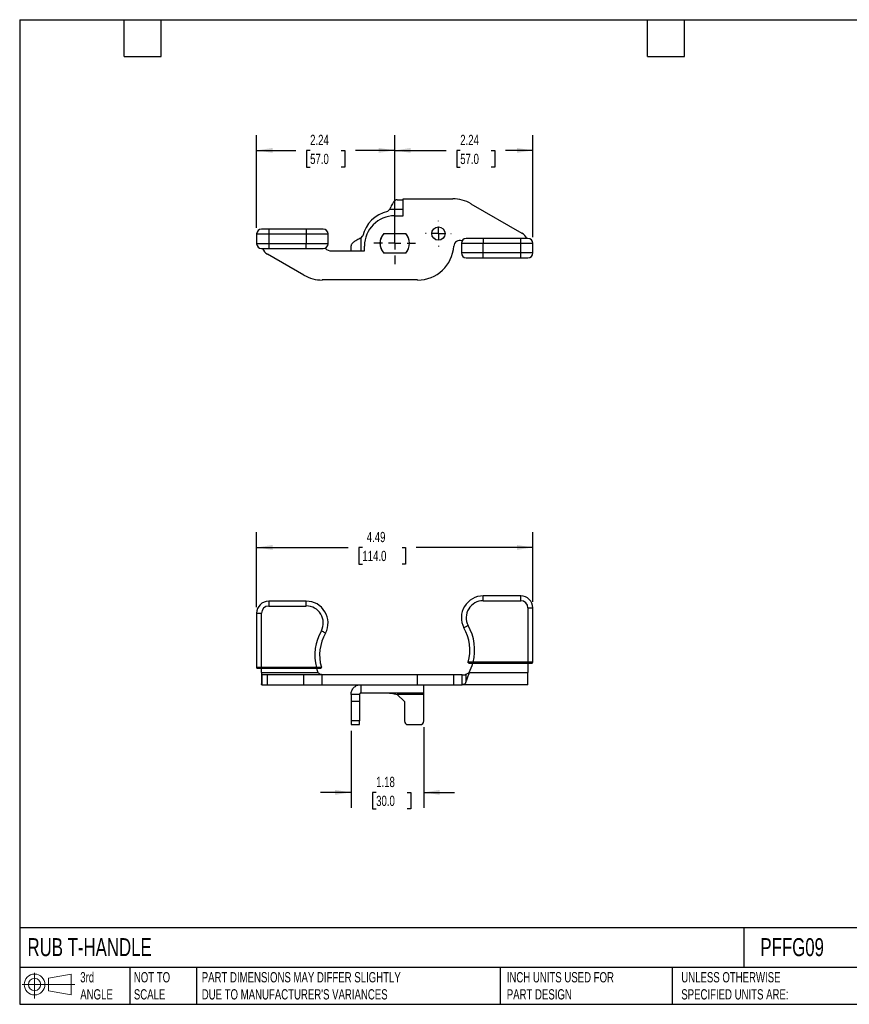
# Model space of a CAD drawing. Header units: inches. Extents: x 0.5 to 21.5, y 0.5 to 16.5.
# Tile 1 of 2: x 0.5 to 14, y 0.5 to 16.5. Entities that reach past the tile are written whole.
import ezdxf

# ---------------------------------------------------------------- set-up
doc = ezdxf.new("R2010")
doc.units = ezdxf.units.IN
doc.header["$LTSCALE"] = 2
doc.header["$MEASUREMENT"] = 0
doc.linetypes.add('SLD-Center', pattern=[0.75, 0.6, -0.05, 0.05, -0.05])
doc.linetypes.add('SLD-Solid', pattern=[0])
doc.layers.add('CENTER', color=40, linetype='SLD-Center')
doc.layers.add('SLD-DEFPOINTS', color=7, linetype='Continuous')
doc.layers.add('DIMENSIONS', color=140, linetype='SLD-Solid', lineweight=25)
doc.layers.add('TEXT', color=140, linetype='SLD-Solid', lineweight=25)
doc.styles.add('SLDTEXTSTYLE0', font='TXT', dxfattribs={"width": 0.7})
doc.dimstyles.new('SLDDIMSTYLE0', dxfattribs={"dimtxt": 0.169922, "dimasz": 0.26, "dimexe": 0, "dimexo": 0.0625, "dimgap": 0.04248, "dimtad": 0, "dimtih": 1, "dimtoh": 1, "dimrnd": 1e-09, "dimzin": 12, "dimdsep": 46, "dimtxsty": 'SLDTEXTSTYLE0', "dimsah": 1, "dimcen": 0.09, "dimadec": 0, "dimazin": 3, "dimtfac": 1, "dimtofl": 0, "dimtmove": 0, "dimatfit": 3, "dimfxl": 0, "dimfrac": 2, "dimtolj": 1, "dimtzin": 12, "dimarcsym": 0})
doc.dimstyles.new('SLDDIMSTYLE1', dxfattribs={"dimtxt": 0.169922, "dimasz": 0.26, "dimexe": 0, "dimexo": 0.0625, "dimgap": 0.04248, "dimtad": 0, "dimtih": 1, "dimtoh": 1, "dimrnd": 1e-09, "dimzin": 12, "dimdsep": 46, "dimtxsty": 'SLDTEXTSTYLE0', "dimsah": 1, "dimcen": 0.09, "dimadec": 0, "dimazin": 3, "dimtfac": 1, "dimtmove": 0, "dimatfit": 0, "dimfxl": 0, "dimfrac": 2, "dimtolj": 1, "dimtzin": 12, "dimarcsym": 0})

# ---------------------------------------------------------------- blocks, each defined once
blk = doc.blocks.new('Block11')
at = {"color": 7, "linetype": 'SLD-Solid', "lineweight": 18}
for p, q in [((0.204, 0.418), (0.204, 0)), ((0.431, 0.328), (0.801, 0.396)), ((0.431, 0.126), (0.431, 0.328)), ((0.801, 0.396), (0.801, 0.058)), ((0, 0.227), (0.856, 0.227)), ((0.431, 0.126), (0.801, 0.058))]:
    blk.add_line(p, q, dxfattribs=at)
for radius in [0.169, 0.101]:
    blk.add_circle((0.204, 0.227), radius, dxfattribs=at)
blk = doc.blocks.new('Block12')
at = {"layer": 'SLD-DEFPOINTS'}
blk.add_blockref('Block11', (0, 0), dxfattribs=at)
blk = doc.blocks.new('_D')
at = {"layer": 'DIMENSIONS'}
for p, q in [((4.35, 6.954), (4.35, 8.174)), ((8.838, 7.04), (8.838, 8.174)), ((4.35, 7.924), (5.838, 7.924)), ((6.068, 7.924), (6.011, 7.924)), ((6.011, 7.924), (6.011, 7.654)), ((6.714, 7.924), (6.771, 7.924)), ((6.771, 7.924), (6.771, 7.654)), ((8.838, 7.924), (6.944, 7.924)), ((6.011, 7.654), (6.068, 7.654)), ((6.771, 7.654), (6.714, 7.654))]:
    blk.add_line(p, q, dxfattribs=at)
for points in [[(4.35, 7.924), (4.61, 7.884), (4.61, 7.964)], [(8.838, 7.924), (8.578, 7.964), (8.578, 7.884)]]:
    blk.add_solid(points, dxfattribs=at)
at = {"layer": 'DIMENSIONS', "char_height": 0.1667, "attachment_point": 1, "style": 'SLDTEXTSTYLE0'}
for s, insert in [('4.49', (6.139, 8.177)), ('114.0', (6.068, 7.869))]:
    blk.add_mtext(s, dxfattribs=dict(at, insert=insert))
blk = doc.blocks.new('_D_1')
at = {"layer": 'DIMENSIONS'}
for p, q in [((7.066, 5.004), (7.066, 3.694)), ((5.885, 4.945), (5.885, 3.694)), ((5.885, 3.944), (5.385, 3.944)), ((6.292, 3.944), (6.235, 3.944)), ((6.235, 3.944), (6.235, 3.674)), ((6.797, 3.944), (6.854, 3.944)), ((6.854, 3.944), (6.854, 3.674)), ((7.066, 3.944), (7.566, 3.944)), ((6.235, 3.674), (6.292, 3.674)), ((6.854, 3.674), (6.797, 3.674))]:
    blk.add_line(p, q, dxfattribs=at)
for points in [[(5.885, 3.944), (5.625, 3.984), (5.625, 3.904)], [(7.066, 3.944), (7.326, 3.904), (7.326, 3.984)]]:
    blk.add_solid(points, dxfattribs=at)
at = {"layer": 'DIMENSIONS', "char_height": 0.1667, "attachment_point": 1, "style": 'SLDTEXTSTYLE0'}
for s, insert in [('1.18', (6.292, 4.197)), ('30.0', (6.292, 3.889))]:
    blk.add_mtext(s, dxfattribs=dict(at, insert=insert))
blk = doc.blocks.new('_D_4')
at = {"layer": 'DIMENSIONS'}
for p, q in [((4.35, 13.118), (4.35, 14.626)), ((6.594, 13.307), (6.594, 14.626)), ((4.35, 14.376), (4.989, 14.376)), ((5.219, 14.376), (5.162, 14.376)), ((5.162, 14.376), (5.162, 14.106)), ((5.724, 14.376), (5.781, 14.376)), ((5.781, 14.376), (5.781, 14.106)), ((6.594, 14.376), (5.955, 14.376)), ((5.162, 14.106), (5.219, 14.106)), ((5.781, 14.106), (5.724, 14.106))]:
    blk.add_line(p, q, dxfattribs=at)
for points in [[(4.35, 14.376), (4.61, 14.336), (4.61, 14.416)], [(6.594, 14.376), (6.334, 14.416), (6.334, 14.336)]]:
    blk.add_solid(points, dxfattribs=at)
at = {"layer": 'DIMENSIONS', "char_height": 0.1667, "attachment_point": 1, "style": 'SLDTEXTSTYLE0'}
for s, insert in [('2.24', (5.219, 14.629)), ('57.0', (5.219, 14.321))]:
    blk.add_mtext(s, dxfattribs=dict(at, insert=insert))
blk = doc.blocks.new('_D_5')
at = {"layer": 'DIMENSIONS'}
for p, q in [((6.594, 12.967), (6.594, 14.626)), ((8.838, 12.967), (8.838, 14.626)), ((6.594, 14.376), (7.428, 14.376)), ((7.658, 14.376), (7.601, 14.376)), ((7.601, 14.376), (7.601, 14.106)), ((8.163, 14.376), (8.22, 14.376)), ((8.22, 14.376), (8.22, 14.106)), ((8.838, 14.376), (8.394, 14.376)), ((7.601, 14.106), (7.658, 14.106)), ((8.22, 14.106), (8.163, 14.106))]:
    blk.add_line(p, q, dxfattribs=at)
for points in [[(6.594, 14.376), (6.854, 14.336), (6.854, 14.416)], [(8.838, 14.376), (8.578, 14.416), (8.578, 14.336)]]:
    blk.add_solid(points, dxfattribs=at)
at = {"layer": 'DIMENSIONS', "char_height": 0.1667, "attachment_point": 1, "style": 'SLDTEXTSTYLE0'}
for s, insert in [('2.24', (7.658, 14.629)), ('57.0', (7.658, 14.321))]:
    blk.add_mtext(s, dxfattribs=dict(at, insert=insert))
blk = doc.blocks.new('SW_CENTERMARKSYMBOL_0')
at = {"layer": 'CENTER', "color": 0}
for p, q in [((0, 0.2), (0, 0.208)), ((-0.2, 0), (-0.208, 0)), ((0, 0), (-0.1, 0)), ((0, 0), (0, 0.1)), ((0, 0), (0, -0.1)), ((0, 0), (0.1, 0)), ((0.2, 0), (0.208, 0)), ((0, -0.2), (0, -0.208))]:
    blk.add_line(p, q, dxfattribs=at)
blk = doc.blocks.new('SW_CENTERMARKSYMBOL_1')
at = {"layer": 'CENTER', "color": 0}
for p, q in [((0, 0.2), (0, 0.34)), ((-0.2, 0), (-0.34, 0)), ((0, 0), (-0.1, 0)), ((0, 0), (0, 0.1)), ((0, 0), (0, -0.1)), ((0, 0), (0.1, 0)), ((0.2, 0), (0.34, 0)), ((0, -0.2), (0, -0.34))]:
    blk.add_line(p, q, dxfattribs=at)

msp = doc.modelspace()

# ---------------------------------------------------------------- linework, layer by layer
for p, q in [((6.634, 13.575), (6.732, 13.575)), ((6.732, 13.588), (7.538, 13.588)), ((6.732, 13.313), (6.732, 13.588)), ((7.833, 13.509), (8.661, 13.032)), ((6.476, 13.385), (6.509, 13.418)), ((6.732, 13.418), (6.509, 13.418)), ((6.594, 13.313), (6.732, 13.313)), ((4.35, 13.018), (4.547, 13.018)), ((4.35, 13.018), (4.35, 12.86)), ((4.547, 13.096), (4.429, 13.096)), ((4.547, 13.096), (4.547, 13.018)), ((5.157, 13.096), (4.547, 13.096)), ((4.547, 13.018), (5.157, 13.018)), ((4.547, 13.018), (4.547, 12.86)), ((5.157, 13.096), (5.157, 13.018)), ((5.432, 13.096), (5.157, 13.096)), ((5.157, 13.018), (5.157, 12.86)), ((5.157, 13.018), (5.511, 13.018)), ((5.511, 12.86), (5.511, 13.018)), ((6.043, 12.952), (6.076, 12.985)), ((6.414, 13.026), (6.773, 13.026)), ((6.416, 13.025), (6.772, 13.025)), ((4.547, 12.86), (4.35, 12.86)), ((5.157, 12.86), (4.547, 12.86)), ((4.547, 12.86), (4.547, 12.781)), ((5.157, 12.781), (5.157, 12.86)), ((5.511, 12.86), (5.157, 12.86)), ((5.885, 12.742), (5.885, 12.827)), ((6.043, 12.952), (6.043, 12.742)), ((6.102, 12.742), (6.102, 12.821)), ((7.677, 12.867), (7.677, 12.709)), ((7.677, 12.867), (8.031, 12.867)), ((7.687, 12.906), (7.687, 12.906)), ((8.031, 12.945), (7.755, 12.945)), ((8.031, 12.945), (8.031, 12.867)), ((8.641, 12.945), (8.031, 12.945)), ((8.031, 12.867), (8.641, 12.867)), ((8.031, 12.709), (8.031, 12.867)), ((8.641, 12.867), (8.641, 12.945)), ((8.759, 12.945), (8.641, 12.945)), ((8.641, 12.709), (8.641, 12.867)), ((8.641, 12.867), (8.838, 12.867)), ((8.838, 12.709), (8.838, 12.867)), ((4.429, 12.781), (4.547, 12.781)), ((5.118, 12.349), (4.527, 12.69)), ((4.547, 12.781), (5.157, 12.781)), ((5.157, 12.781), (5.432, 12.781)), ((5.566, 12.742), (6.102, 12.742)), ((6.773, 12.707), (6.414, 12.707)), ((6.772, 12.708), (6.416, 12.708)), ((8.031, 12.709), (7.677, 12.709)), ((8.641, 12.709), (8.031, 12.709)), ((8.031, 12.63), (8.031, 12.709)), ((8.641, 12.63), (8.641, 12.709)), ((8.838, 12.709), (8.641, 12.709)), ((7.755, 12.63), (8.031, 12.63)), ((8.031, 12.63), (8.641, 12.63)), ((8.641, 12.63), (8.759, 12.63)), ((6.964, 12.27), (5.414, 12.27)), ((4.547, 7.051), (4.547, 6.972)), ((5.157, 7.051), (4.547, 7.051)), ((5.157, 6.972), (5.157, 7.051)), ((8.031, 7.058), (8.031, 7.136)), ((8.641, 7.136), (8.031, 7.136)), ((8.031, 7.058), (8.641, 7.058)), ((8.641, 7.058), (8.641, 7.136)), ((4.547, 6.972), (5.157, 6.972)), ((8.759, 6.94), (8.759, 6.058)), ((8.759, 6.94), (8.838, 6.94)), ((8.838, 6.058), (8.838, 6.94)), ((4.35, 6.854), (4.35, 5.972)), ((4.35, 6.854), (4.429, 6.854)), ((4.429, 5.972), (4.429, 6.854)), ((4.429, 5.972), (4.35, 5.972)), ((4.362, 5.961), (4.429, 5.961)), ((4.429, 5.972), (4.429, 5.961)), ((5.321, 5.972), (4.429, 5.972)), ((4.429, 5.891), (4.429, 5.961)), ((4.429, 5.961), (5.321, 5.961)), ((8.759, 6.058), (7.867, 6.058)), ((7.867, 6.046), (8.759, 6.046)), ((8.759, 6.058), (8.759, 6.046)), ((8.838, 6.058), (8.759, 6.058)), ((8.759, 6.046), (8.759, 5.891)), ((8.759, 6.046), (8.826, 6.046)), ((4.429, 5.891), (4.429, 5.854)), ((4.429, 5.891), (5.347, 5.891)), ((4.429, 5.854), (4.429, 5.707)), ((4.433, 5.852), (4.433, 5.694)), ((4.527, 5.852), (4.433, 5.852)), ((4.527, 5.694), (4.527, 5.852)), ((5.118, 5.852), (4.527, 5.852)), ((5.118, 5.694), (5.118, 5.852)), ((5.414, 5.852), (5.118, 5.852)), ((5.414, 5.694), (5.414, 5.852)), ((6.964, 5.852), (5.414, 5.852)), ((6.964, 5.694), (6.964, 5.852)), ((7.553, 5.852), (6.964, 5.852)), ((7.553, 5.694), (7.553, 5.852)), ((7.687, 5.852), (7.553, 5.852)), ((7.687, 5.694), (7.687, 5.852)), ((7.75, 5.863), (7.75, 5.752)), ((7.802, 5.891), (8.759, 5.891)), ((8.759, 5.711), (8.759, 5.891)), ((4.433, 5.694), (4.527, 5.694)), ((4.527, 5.694), (5.118, 5.694)), ((5.118, 5.694), (5.414, 5.694)), ((5.414, 5.694), (6.964, 5.694)), ((6.043, 5.694), (6.043, 5.556)), ((6.964, 5.694), (7.553, 5.694)), ((7.066, 5.556), (7.066, 5.694)), ((7.553, 5.694), (7.687, 5.694)), ((8.754, 5.694), (7.687, 5.694)), ((6.023, 5.537), (5.885, 5.537)), ((5.885, 5.537), (5.885, 5.419)), ((6.023, 5.537), (6.023, 5.419)), ((7.066, 5.556), (6.043, 5.556)), ((7.066, 5.537), (6.634, 5.537)), ((6.634, 5.537), (6.751, 5.419)), ((7.066, 5.537), (7.066, 5.556)), ((7.066, 5.104), (7.066, 5.537)), ((6.023, 5.419), (5.885, 5.419)), ((5.885, 5.419), (5.885, 5.104)), ((6.023, 5.419), (6.023, 5.104)), ((6.751, 5.419), (6.751, 5.104)), ((6.023, 5.104), (5.885, 5.104)), ((5.885, 5.104), (5.885, 5.045)), ((5.885, 5.045), (6.023, 5.045)), ((6.023, 5.045), (6.023, 5.104)), ((6.81, 5.045), (7.007, 5.045))]:
    msp.add_line(p, q)
at = {"flags": 128}
msp.add_lwpolyline([(5.324, 5.96), (5.33, 5.942), (5.347, 5.891)], dxfattribs=at)
msp.add_circle((7.303, 13.024), 0.108)
for centre, radius, start, end in [((7.538, 12.998), 0.591, 60, 90), ((6.594, 12.867), 0.531, 102.8396, 167.1604), ((6.594, 12.821), 0.492, 90, 180), ((4.429, 13.018), 0.0787, 90, 180), ((5.432, 13.018), 0.0787, 0, 90), ((6.594, 12.867), 0.24, 138.3994, 221.6006), ((6.594, 12.867), 0.238, 138.2955, 221.7045), ((6.594, 12.867), 0.238, 318.2955, 41.7045), ((6.594, 12.867), 0.24, 318.3994, 41.6006), ((8.562, 12.861), 0.197, 25.3776, 60), ((4.429, 12.86), 0.0787, 180, 270), ((5.432, 12.86), 0.0787, 270, 0), ((6.964, 12.86), 0.591, 270, 356.1774), ((7.652, 12.814), 0.0984, 69.0265, 176.1774), ((7.755, 12.867), 0.0787, 90, 180), ((8.759, 12.867), 0.0787, 0, 90), ((4.625, 12.861), 0.197, 203.7171, 240), ((5.566, 12.88), 0.138, 222.0042, 270), ((7.755, 12.709), 0.0787, 180, 270), ((8.759, 12.709), 0.0787, 270, 0), ((5.414, 12.86), 0.591, 240, 270), ((4.547, 6.854), 0.197, 90, 180), ((5.157, 6.697), 0.354, 332.2687, 90), ((8.031, 6.782), 0.354, 90, 207.7313), ((8.031, 6.782), 0.276, 90, 207.3888), ((8.641, 6.94), 0.197, 0, 90), ((8.641, 6.94), 0.118, 0, 90), ((4.547, 6.854), 0.118, 90, 180), ((5.157, 6.697), 0.276, 332.6112, 90), ((6.082, 6.174), 0.787, 149.7804, 194.8136), ((7.106, 6.259), 0.709, 343.774, 30.3629), ((7.106, 6.259), 0.787, 345.1864, 30.2196), ((6.082, 6.174), 0.709, 149.6371, 196.226), ((4.362, 5.972), 0.0118, 180, 270), ((7.106, 6.259), 0.787, 332.1682, 344.2844), ((8.826, 6.058), 0.0118, 270, 0), ((6.81, 5.104), 0.0591, 180, 270), ((7.007, 5.104), 0.0591, 270, 0)]:
    msp.add_arc(centre, radius, start, end)
for points, knots in [([(6.634, 13.575), (6.628, 13.575), (6.622, 13.574), (6.605, 13.567), (6.593, 13.557), (6.57, 13.529), (6.558, 13.511), (6.54, 13.479), (6.534, 13.468), (6.525, 13.449), (6.521, 13.443), (6.515, 13.43), (6.512, 13.424), (6.509, 13.418)], [0, 0, 0, 0, 0.0980473, 0.0980473, 0.2946367, 0.2946367, 0.4912168, 0.4912168, 0.5987893, 0.5987893, 0.6525266, 0.6525266, 0.7062656, 0.7062656, 0.7062656, 0.7062656]), ([(6.043, 12.952), (6.031, 12.946), (6.02, 12.94), (5.986, 12.923), (5.965, 12.911), (5.929, 12.888), (5.914, 12.877), (5.897, 12.859), (5.893, 12.852), (5.888, 12.843), (5.887, 12.839), (5.886, 12.833), (5.885, 12.83), (5.885, 12.827)], [0, 0, 0, 0, 0.0980473, 0.0980473, 0.2946367, 0.2946367, 0.4912168, 0.4912168, 0.5987893, 0.5987893, 0.6525266, 0.6525266, 0.7062656, 0.7062656, 0.7062656, 0.7062656]), ([(5.402, 6.57), (5.402, 6.57), (5.402, 6.57), (5.411, 6.565), (5.42, 6.56), (5.437, 6.551), (5.444, 6.546), (5.457, 6.539), (5.462, 6.537), (5.469, 6.533), (5.471, 6.532), (5.471, 6.532)], [-0.0015832, -0.0015832, -0.0015832, -0.0015832, 0, 0, 0.0792404, 0.0792404, 0.1573828, 0.1573828, 0.2355037, 0.2355037, 0.3136143, 0.3136143, 0.3136143, 0.3136143]), ([(7.786, 6.655), (7.786, 6.655), (7.786, 6.655), (7.776, 6.65), (7.768, 6.645), (7.751, 6.636), (7.743, 6.632), (7.731, 6.625), (7.726, 6.622), (7.719, 6.618), (7.717, 6.617), (7.717, 6.617)], [-0.0019816, -0.0019816, -0.0019816, -0.0019816, 0, 0, 0.0788395, 0.0788395, 0.1569812, 0.1569812, 0.2351016, 0.2351016, 0.313212, 0.313212, 0.313212, 0.313212]), ([(5.402, 5.976), (5.402, 5.976), (5.396, 5.975), (5.368, 5.974), (5.338, 5.973), (5.321, 5.972)], [0, 0, 0, 0, 0.0773205, 0.1546409, 0.2706216, 0.2706216, 0.2706216, 0.2706216]), ([(5.321, 5.961), (5.321, 5.961), (5.321, 5.962), (5.321, 5.966), (5.321, 5.969), (5.321, 5.972)], [0, 0, 0, 0, 0.5, 0.5, 1, 1, 1, 1]), ([(5.321, 5.961), (5.339, 5.961), (5.356, 5.961), (5.376, 5.961), (5.381, 5.961), (5.388, 5.961), (5.39, 5.961), (5.39, 5.961)], [0, 0, 0, 0, 0.5, 0.5, 0.75, 0.75, 1, 1, 1, 1]), ([(7.798, 6.046), (7.794, 6.046), (7.79, 6.048), (7.786, 6.054), (7.785, 6.058), (7.786, 6.061)], [0, 0, 0, 0, 0.5, 0.5, 1, 1, 1, 1]), ([(7.867, 6.058), (7.843, 6.059), (7.811, 6.06), (7.789, 6.061), (7.786, 6.061), (7.786, 6.061)], [0, 0, 0, 0, 0.1546933, 0.2127033, 0.2707132, 0.2707132, 0.2707132, 0.2707132]), ([(7.798, 6.046), (7.798, 6.046), (7.799, 6.046), (7.807, 6.046), (7.812, 6.046), (7.831, 6.046), (7.849, 6.046), (7.867, 6.046)], [0, 0, 0, 0, 0.25, 0.25, 0.5, 0.5, 1, 1, 1, 1]), ([(5.438, 5.852), (5.43, 5.852), (5.422, 5.852), (5.406, 5.855), (5.398, 5.858), (5.383, 5.864), (5.375, 5.869), (5.361, 5.879), (5.354, 5.885), (5.347, 5.891)], [0, 0, 0, 0, 0.25, 0.25, 0.5, 0.5, 0.75, 0.75, 1, 1, 1, 1]), ([(7.687, 5.852), (7.693, 5.852), (7.699, 5.852), (7.711, 5.852), (7.717, 5.852), (7.728, 5.853), (7.734, 5.854), (7.741, 5.856), (7.744, 5.857), (7.748, 5.859), (7.749, 5.861), (7.75, 5.863)], [0, 0, 0, 0, 0.25, 0.25, 0.5, 0.5, 0.75, 0.75, 0.875, 0.875, 1, 1, 1, 1]), ([(7.75, 5.863), (7.759, 5.867), (7.768, 5.871), (7.785, 5.88), (7.794, 5.885), (7.802, 5.891)], [0, 0, 0, 0, 0.5, 0.5, 1, 1, 1, 1]), ([(7.802, 5.891), (7.798, 5.878), (7.794, 5.865), (7.786, 5.839), (7.782, 5.827), (7.773, 5.803), (7.769, 5.792), (7.76, 5.771), (7.755, 5.761), (7.75, 5.752)], [0, 0, 0, 0, 0.25, 0.25, 0.5, 0.5, 0.75, 0.75, 1, 1, 1, 1]), ([(4.433, 5.694), (4.431, 5.694), (4.43, 5.695), (4.429, 5.7), (4.429, 5.703), (4.429, 5.707)], [0, 0, 0, 0, 0.5, 0.5, 1, 1, 1, 1]), ([(5.885, 5.537), (5.885, 5.547), (5.886, 5.557), (5.892, 5.587), (5.9, 5.607), (5.923, 5.641), (5.937, 5.655), (5.967, 5.676), (5.981, 5.683), (6.011, 5.692), (6.027, 5.694), (6.043, 5.694)], [0, 0, 0, 0, 0.0780023, 0.0780023, 0.2342995, 0.2342995, 0.3905886, 0.3905886, 0.510228, 0.510228, 0.6298669, 0.6298669, 0.6298669, 0.6298669]), ([(7.75, 5.752), (7.749, 5.742), (7.748, 5.733), (7.744, 5.721), (7.743, 5.718), (7.739, 5.712), (7.737, 5.709), (7.732, 5.704), (7.729, 5.702), (7.723, 5.699), (7.72, 5.698), (7.708, 5.695), (7.699, 5.694), (7.687, 5.694)], [0, 0, 0, 0, 0.25, 0.25, 0.375, 0.375, 0.5, 0.5, 0.625, 0.625, 0.75, 0.75, 1, 1, 1, 1]), ([(8.754, 5.694), (8.756, 5.694), (8.757, 5.696), (8.759, 5.701), (8.759, 5.705), (8.759, 5.711)], [0, 0, 0, 0, 0.5, 0.5, 1, 1, 1, 1]), ([(6.043, 5.556), (6.04, 5.556), (6.038, 5.556), (6.033, 5.554), (6.031, 5.553), (6.027, 5.549), (6.026, 5.547), (6.024, 5.542), (6.023, 5.539), (6.023, 5.537)], [0, 0, 0, 0, 0.01979334, 0.01979334, 0.03957646, 0.03957646, 0.05935957, 0.05935957, 0.07929409, 0.07929409, 0.07929409, 0.07929409]), ([(6.509, 5.556), (6.519, 5.556), (6.529, 5.556), (6.556, 5.553), (6.571, 5.551), (6.603, 5.544), (6.618, 5.541), (6.634, 5.537)], [0, 0, 0, 0, 0.0822856, 0.0822856, 0.206202, 0.206202, 0.3301189, 0.3301189, 0.3301189, 0.3301189])]:
    msp.add_open_spline(points, degree=3, knots=knots)
for points in [[(5.39, 5.961), (5.394, 5.961), (5.401, 5.964), (5.403, 5.972), (5.402, 5.976)], [(7.867, 6.046), (7.867, 6.046), (7.867, 6.048), (7.867, 6.055), (7.867, 6.058)], [(4.429, 5.854), (4.429, 5.853), (4.43, 5.852), (4.433, 5.852)]]:
    msp.add_open_spline(points, degree=3)
at = {"layer": 'TEXT'}
for p, q in [((0.5, 16.5), (21.5, 16.5)), ((0.5, 16.5), (0.5, 0.5)), ((2.2, 15.9), (2.2, 16.5)), ((2.8, 15.9), (2.8, 16.5)), ((10.7, 15.9), (10.7, 16.5)), ((11.3, 15.9), (11.3, 16.5)), ((2.2, 15.9), (2.8, 15.9)), ((10.7, 15.9), (11.3, 15.9)), ((21.5, 1.742), (0.5, 1.742)), ((12.264, 1.742), (12.264, 1.1)), ((21.5, 1.1), (0.5, 1.1)), ((2.287, 1.1), (2.287, 0.5)), ((3.373, 1.1), (3.373, 0.5)), ((8.306, 1.1), (8.306, 0.5)), ((11.102, 1.1), (11.102, 0.5)), ((0.5, 0.5), (21.5, 0.5))]:
    msp.add_line(p, q, dxfattribs=at)

# ---------------------------------------------------------------- block references
at = {"layer": 'CENTER'}
for name, p in [('SW_CENTERMARKSYMBOL_1', (6.594, 12.867)), ('SW_CENTERMARKSYMBOL_0', (7.303, 13.024))]:
    msp.add_blockref(name, p, dxfattribs=at)
at = {"layer": 'SLD-DEFPOINTS'}
msp.add_blockref('Block12', (0.538, 0.595), dxfattribs=at)

# ---------------------------------------------------------------- texts
at = {"layer": 'TEXT', "attachment_point": 1, "style": 'SLDTEXTSTYLE0'}
for s, insert, char_height in [('RUB T-HANDLE', (0.627, 1.575), 0.29167), ('PFFG09', (12.536, 1.575), 0.2917), ('3rd^JANGLE', (1.484, 1.023), 0.1667), ('NOT TO^JSCALE', (2.355, 1.023), 0.16667), ("PART DIMENSIONS MAY DIFFER SLIGHTLY ^JDUE TO MANUFACTURER'S VARIANCES", (3.458, 1.023), 0.16667), ('INCH UNITS USED FOR ^JPART DESIGN', (8.414, 1.023), 0.16667), ('UNLESS OTHERWISE ^JSPECIFIED UNITS ARE:', (11.25, 1.023), 0.16667)]:
    msp.add_mtext(s, dxfattribs=dict(at, insert=insert, char_height=char_height))

# ---------------------------------------------------------------- dimensions: what is measured, and where the dimension line sits
at = {"layer": 'DIMENSIONS'}
for base, p1, p2, dimstyle, picture, middle in [((6.594, 14.376), (4.35, 13.018), (6.594, 13.207), 'SLDDIMSTYLE0', '_D_4', (5.472, 14.376)), ((8.838, 14.376), (6.594, 12.867), (8.838, 12.867), 'SLDDIMSTYLE0', '_D_5', (7.911, 14.376)), ((8.838, 7.924), (4.35, 6.854), (8.838, 6.94), 'SLDDIMSTYLE0', '_D', (6.391, 7.924)), ((7.066, 3.944), (5.885, 5.045), (7.066, 5.104), 'SLDDIMSTYLE1', '_D_1', (6.544, 3.944))]:
    dim = msp.add_linear_dim(base=base, p1=p1, p2=p2, dimstyle=dimstyle, dxfattribs=at)
    dim.commit()
    dim.dimension.update_dxf_attribs({"geometry": picture, "text_midpoint": middle, "dimtype": 160})

doc.saveas('drawing.dxf')
